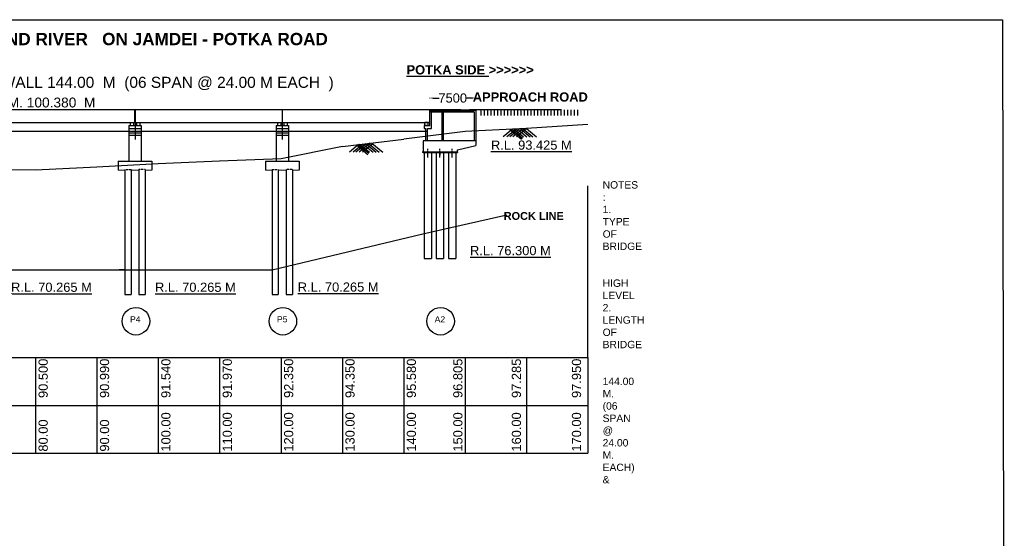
# Model space of a CAD drawing. Extents: x 10355834 to 15597769, y 431926 to 931084.
# Tile 14 of 16: x 10520454 to 10680896, y 728984 to 813450. Entities that reach past the tile are written whole.
import ezdxf

# ---------------------------------------------------------------- set-up
doc = ezdxf.new("R2010")
doc.units = ezdxf.units.MI
doc.header["$MEASUREMENT"] = 0
doc.linetypes.add('CENTER2', pattern=[1.125, 0.75, -0.125, 0.125, -0.125])
doc.linetypes.add('DASHED2', pattern=[0.375, 0.25, -0.125])
for name, color, linetype in [('CHAINAGE', 7, 'Continuous'), ('GROUND_LVL', 114, 'Continuous'), ('TEXT', 3, 'Continuous')]:
    doc.layers.add(name, color=color, linetype=linetype)
doc.styles.get("Standard").update_dxf_attribs({"font": 'arial.ttf', "height": 500})
doc.dimstyles.get("Standard").update_dxf_attribs({"dimscale": 0.507, "dimtxt": 500, "dimasz": 1000, "dimexe": 50, "dimexo": 25, "dimgap": 0.09, "dimtad": 0, "dimtoh": 1, "dimdec": 0, "dimzin": 0, "dimdsep": 46, "dimtxsty": 'Standard', "dimcen": 0.09, "dimclrd": 256, "dimclre": 256, "dimadec": 0, "dimazin": 0, "dimtfac": 1, "dimtdec": 0, "dimtix": 1, "dimtofl": 0, "dimtmove": 0, "dimatfit": 0, "dimfxl": 50, "dimtolj": 1, "dimtzin": 0, "dimlwd": -1, "dimlwe": -1, "dimarcsym": 0})

# ---------------------------------------------------------------- blocks, each defined once
blk = doc.blocks.new('*D261')
at = {"ltscale": 10, "transparency": 16777216}
for p, q in [((10587264, 800689), (10587264, 800715)), ((10587771, 800689), (10588783, 800689)), ((10594257, 800689), (10593246, 800689)), ((10594764, 800689), (10594764, 800715))]:
    blk.add_line(p, q, dxfattribs=at)
for points in [[(10587771, 800774), (10587771, 800605), (10587264, 800689)], [(10594257, 800774), (10594257, 800605), (10594764, 800689)]]:
    blk.add_solid(points, dxfattribs=at)
at = {"layer": 'Defpoints', "color": 0, "ltscale": 10, "transparency": 16777216}
for p in [(10594764, 800689), (10587264, 798795), (10594764, 798795)]:
    blk.add_point(p, dxfattribs=at)
at = {"color": 0, "ltscale": 10, "transparency": 16777216, "insert": (10591014, 800689), "char_height": 500, "width": 2013.4, "attachment_point": 5}
blk.add_mtext('\\A1;{\\H3x;7500}', dxfattribs=at)

msp = doc.modelspace()

# ---------------------------------------------------------------- hatches: boundary and pattern name
at = {"layer": 'CHAINAGE'}
for points in [[(10538619.74, 796720.37), (10538619.74, 796681.37), (10538869.74, 796681.37), (10538869.74, 796720.37)], [(10539619.74, 796720.37), (10539619.74, 796681.37), (10539869.74, 796681.37), (10539869.74, 796720.37)], [(10562619.44, 796720.37), (10562619.44, 796681.37), (10562869.44, 796681.37), (10562869.44, 796720.37)], [(10563619.44, 796720.37), (10563619.44, 796681.37), (10563869.44, 796681.37), (10563869.44, 796720.37)]]:
    msp.add_hatch(color=0, dxfattribs=at).paths.add_polyline_path(points)

# ---------------------------------------------------------------- linework, layer by layer
at = {"color": 1, "ltscale": 10}
for p, q in [((10539244.44, 798795.38), (10539244.44, 793926.1)), ((10539244.74, 798795.38), (10539244.74, 793926.1)), ((10563244.44, 798795.38), (10563244.44, 793926.1)), ((10563244.44, 798795.38), (10563244.44, 793926.1)), ((10587244.44, 798795.42), (10587244.44, 796720.04)), ((10587244.44, 798795.42), (10587244.44, 796720.04))]:
    msp.add_line(p, q, dxfattribs=at)
at = {"color": 0, "ltscale": 10}
for p, q in [((10587244.44, 798795.42), (10587244.44, 797697.94)), ((10594514.44, 798470.42), (10587244.44, 798470.42)), ((10594514.44, 798470.42), (10587244.44, 798470.42)), ((10594514.44, 798390.42), (10587244.44, 798390.42)), ((10594514.44, 798390.42), (10587244.44, 798390.42)), ((10587244.44, 797697.94), (10587244.44, 796720.42)), ((10587264.44, 798720.42), (10587264.44, 798795.42)), ((10592364.44, 798795.42), (10587264.44, 798795.42)), ((10587264.44, 797697.94), (10587264.44, 798795.42)), ((10587264.44, 798795.42), (10594764.44, 798795.42)), ((10587264.44, 798720.42), (10594764.44, 798720.42)), ((10587264.44, 796220.42), (10587264.44, 797697.94)), ((10587564.44, 797697.94), (10587564.44, 798470.42)), ((10587564.44, 796220.42), (10587564.44, 797697.94)), ((10589223.44, 798390.42), (10589223.44, 793720.4)), ((10589473.44, 798390.42), (10589473.44, 793720.4)), ((10594514.44, 798470.42), (10594514.44, 793720.4)), ((10594764.44, 798795.42), (10594764.44, 792970.4)), ((10586764.44, 796220.42), (10586339.44, 796220.42)), ((10586339.44, 796220.42), (10586339.44, 795720.42)), ((10586464.44, 796220.42), (10587264.44, 796220.42)), ((10586489.44, 796220.42), (10586489.44, 796681.42)), ((10587039.44, 796681.42), (10586489.44, 796681.42)), ((10586579.44, 796720.42), (10586579.44, 796681.42)), ((10587064.44, 796720.42), (10586664.44, 796720.42)), ((10586949.44, 796681.42), (10586949.44, 796720.42)), ((10587039.44, 796220.42), (10587039.44, 796681.42)), ((10587064.44, 796720.42), (10587244.44, 796720.42)), ((10586339.44, 795720.42), (10586639.44, 795720.42)), ((10586639.44, 793720.4), (10586639.44, 795720.42)), ((10586889.44, 793720.4), (10586889.44, 795720.42)), ((10586889.44, 793720.4), (10586889.44, 795720.42)), ((10594764.44, 793720.4), (10586189.44, 793720.4)), ((10594764.44, 793720.4), (10586189.44, 793720.4)), ((10586189.44, 793720.4), (10586189.44, 791920.4)), ((10591769.44, 792270.4), (10594764.44, 792970.4)), ((10594764.44, 793720.4), (10594764.44, 792970.4)), ((10586189.44, 791920.4), (10586109.44, 791920.4)), ((10586109.44, 791920.4), (10586109.44, 791840.4)), ((10586189.44, 791840.4), (10586109.44, 791840.4)), ((10586339.44, 791840.4), (10586339.44, 774546.61)), ((10587539.44, 791840.4), (10587539.44, 774546.61)), ((10588339.44, 791840.4), (10588339.44, 774546.61)), ((10589539.44, 791840.4), (10589539.44, 774546.61)), ((10590339.44, 791840.4), (10590339.44, 774546.61)), ((10591539.44, 791840.4), (10591539.44, 774546.61)), ((10591539.44, 791840.4), (10591769.44, 791840.4)), ((10591769.44, 791920.4), (10591769.44, 792270.4)), ((10591769.44, 791920.4), (10591769.44, 791840.4)), ((10586339.44, 774546.61), (10587539.44, 774546.61)), ((10588339.44, 774546.61), (10589539.44, 774546.61)), ((10590339.44, 774546.61), (10591539.44, 774546.61))]:
    msp.add_line(p, q, dxfattribs=at)
at = {"ltscale": 10}
for p, q in [((10538244.74, 796224.37), (10540244.74, 796224.37)), ((10562244.44, 796224.37), (10564244.44, 796224.37)), ((10586664.44, 796720.42), (10586579.44, 796720.42)), ((10587564.44, 795720.42), (10587564.44, 796220.42)), ((10613036.07, 796374.28), (10603036.07, 795709.28)), ((10586764.44, 795229.28), (10499627.34, 795229.28)), ((10593036.07, 795229.28), (10583036.07, 794004.28)), ((10586889.44, 795720.42), (10587564.44, 795720.42)), ((10603036.07, 795709.28), (10593036.07, 795229.28)), ((10573036.07, 792774.28), (10563036.07, 790774.28)), ((10573036.07, 792774.28), (10583036.07, 794004.28)), ((10586189.44, 791920.4), (10591769.44, 791920.4)), ((10586189.44, 791840.4), (10591769.44, 791840.4)), ((10587539.44, 791840.4), (10590339.44, 791840.4)), ((10590339.44, 791840.4), (10587539.44, 791840.4)), ((10587539.44, 791840.4), (10588939.44, 791840.4)), ((10588939.44, 791840.4), (10588939.44, 791392.72)), ((10590339.44, 791840.4), (10588979.44, 791840.4)), ((10533036.07, 789414.28), (10523036.07, 788924.28)), ((10543036.07, 789964.28), (10533036.07, 789414.28)), ((10553036.07, 790394.28), (10543036.07, 789964.28)), ((10563036.07, 790774.28), (10553036.07, 790394.28)), ((10523036.07, 788924.28), (10513036.07, 789014.28)), ((10613036.07, 758415.4), (10613036.07, 786365.4)), ((10586164.44, 778546.83), (10599850.34, 781691.62)), ((10561594.49, 772689.28), (10586164.44, 778546.83)), ((10489594.49, 772689.28), (10561594.49, 772689.28)), ((10537594.79, 772689.28), (10536669.55, 772689.28)), ((10537594.79, 768680.4), (10538594.79, 768680.4)), ((10539894.7, 768680.4), (10540894.7, 768680.4)), ((10561594.49, 768680.4), (10562594.49, 768680.4)), ((10563894.39, 768680.4), (10564894.39, 768680.4))]:
    msp.add_line(p, q, dxfattribs=at)
at = {"color": 0, "linetype": 'CENTER2', "ltscale": 1000}
for p, q in [((10586939.44, 791023.4), (10586939.44, 792392.4)), ((10588939.44, 791023.4), (10588939.44, 792392.4)), ((10590939.44, 791023.4), (10590939.44, 792392.4))]:
    msp.add_line(p, q, dxfattribs=at)
at = {"color": 0, "linetype": 'Continuous', "ltscale": 10}
for centre in [(10539402.23, 764335.04), (10563341.72, 764335.04), (10589046.77, 764335.04)]:
    msp.add_circle(centre, 2239.22, dxfattribs=at)
at = {"layer": 'CHAINAGE', "ltscale": 10}
for p, q in [((10355833.77, 813450.06), (10680614.62, 813450.06)), ((10680614.62, 813450.06), (10680896.49, 641413.68)), ((10587244.44, 798795.42), (10515254.44, 798795.4)), ((10539224.44, 796720.37), (10539224.44, 798795.4)), ((10539244.44, 796720.37), (10539244.44, 798795.4)), ((10515254.44, 796720.54), (10587244.44, 796720.04)), ((10539244.44, 796720.37), (10539244.74, 796720.37)), ((10523036.07, 758415.4), (10523036.07, 742834.41)), ((10533036.07, 758415.4), (10533036.07, 742834.41)), ((10543036.07, 758415.4), (10543036.07, 742834.41)), ((10553036.07, 758415.4), (10553036.07, 742834.41)), ((10563036.07, 758415.4), (10563036.07, 742834.41)), ((10573036.07, 758415.4), (10573036.07, 742834.41)), ((10583036.07, 758415.4), (10583036.07, 742834.41)), ((10593036.07, 758415.4), (10593036.07, 742834.41)), ((10603036.07, 758415.4), (10603036.07, 742834.41)), ((10613036.07, 758415.4), (10613036.07, 742834.41)), ((10413036.07, 750624.85), (10613036.07, 750624.85)), ((10413036.07, 742834.41), (10613036.07, 742834.41))]:
    msp.add_line(p, q, dxfattribs=at)
at = {"layer": 'CHAINAGE', "linetype": 'Continuous'}
msp.add_line((10594744.74, 798795.37), (10593752.8, 798795.37), dxfattribs=at)
at = {"layer": 'CHAINAGE', "color": 0, "linetype": 'Continuous', "ltscale": 10}
for p, q in [((10593993.64, 798795.41), (10593993.64, 798795.37)), ((10608734.14, 798795.41), (10594752.8, 798795.37)), ((10595622.64, 798795.41), (10595622.64, 797848.25)), ((10596165.64, 798795.41), (10596165.64, 797848.25)), ((10596708.64, 798795.41), (10596708.64, 797848.25)), ((10597251.64, 798795.41), (10597251.64, 797848.25)), ((10597794.64, 798795.41), (10597794.64, 797848.25)), ((10598337.64, 798795.41), (10598337.64, 797848.25)), ((10598880.64, 798795.41), (10598880.64, 797848.25)), ((10599423.64, 798795.41), (10599423.64, 797848.25)), ((10599966.64, 798795.41), (10599966.64, 797848.25)), ((10600509.64, 798795.41), (10600509.64, 797848.25)), ((10601052.64, 798795.41), (10601052.64, 797848.25)), ((10601595.64, 798795.41), (10601595.64, 797848.25)), ((10602138.64, 798795.41), (10602138.64, 797848.25)), ((10602681.64, 798795.41), (10602681.64, 797848.25)), ((10603224.64, 798795.41), (10603224.64, 797848.25)), ((10603767.64, 798795.41), (10603767.64, 797848.25)), ((10604310.64, 798795.41), (10604310.64, 797848.25)), ((10604853.64, 798795.41), (10604853.64, 797848.25)), ((10605396.64, 798795.41), (10605396.64, 797848.25)), ((10605939.64, 798795.41), (10605939.64, 797848.25)), ((10606482.64, 798795.41), (10606482.64, 797848.25)), ((10607025.64, 798795.41), (10607025.64, 797848.25)), ((10607568.64, 798795.41), (10607568.64, 797848.25)), ((10608111.64, 798795.41), (10608111.64, 797848.25)), ((10608654.64, 798795.41), (10608654.64, 797848.25)), ((10609197.64, 798795.41), (10609197.64, 797848.25)), ((10609740.64, 798795.41), (10609740.64, 797848.25)), ((10610283.64, 798795.41), (10610283.64, 797848.25)), ((10610826.64, 798795.41), (10610826.64, 797848.25)), ((10611369.64, 798795.41), (10611369.64, 797848.25))]:
    msp.add_line(p, q, dxfattribs=at)
at = {"layer": 'CHAINAGE', "color": 0}
for p, q in [((10538244.74, 796224.37), (10538244.74, 792591.62)), ((10538469.74, 796681.37), (10538469.74, 796224.37)), ((10538469.74, 796681.37), (10539019.74, 796681.37)), ((10538619.74, 796681.37), (10538619.74, 796720.37)), ((10538869.74, 796681.37), (10538869.74, 796720.37)), ((10539019.74, 796681.37), (10539019.74, 796224.37)), ((10539469.74, 796681.37), (10540019.74, 796681.37)), ((10539469.74, 796681.37), (10539469.74, 796224.37)), ((10539619.74, 796681.37), (10539619.74, 796720.37)), ((10539869.74, 796681.37), (10539869.74, 796720.37)), ((10540019.74, 796681.37), (10540019.74, 796224.37)), ((10540244.74, 796224.37), (10540244.74, 792586.67)), ((10562244.44, 796224.37), (10562244.44, 792591.62)), ((10562469.44, 796681.37), (10562469.44, 796224.37)), ((10562469.44, 796681.37), (10563019.44, 796681.37)), ((10562619.44, 796681.37), (10562619.44, 796720.37)), ((10562869.44, 796681.37), (10562869.44, 796720.37)), ((10563019.44, 796681.37), (10563019.44, 796224.37)), ((10563469.44, 796681.37), (10564019.44, 796681.37)), ((10563469.44, 796681.37), (10563469.44, 796224.37)), ((10563619.44, 796681.37), (10563619.44, 796720.37)), ((10563869.44, 796681.37), (10563869.44, 796720.37)), ((10564019.44, 796681.37), (10564019.44, 796224.37)), ((10564244.44, 796224.37), (10564244.44, 792586.67)), ((10538244.74, 795724.37), (10540244.74, 795724.37)), ((10538244.74, 795024.37), (10540244.74, 795024.37)), ((10538244.74, 794624.37), (10540244.74, 794624.37)), ((10562244.44, 795724.37), (10564244.44, 795724.37)), ((10562244.44, 795024.37), (10564244.44, 795024.37)), ((10562244.44, 794624.37), (10564244.44, 794624.37)), ((10538244.74, 792591.62), (10538244.74, 792244.8)), ((10562244.44, 792591.62), (10562244.44, 792244.8)), ((10538244.74, 792244.8), (10538244.74, 791006.96)), ((10538244.74, 791006.96), (10538244.74, 790424.21)), ((10540244.74, 792586.67), (10540244.74, 792244.8)), ((10540244.74, 792244.8), (10540244.74, 791006.96)), ((10540244.74, 791006.96), (10540244.74, 790424.21)), ((10562244.44, 792244.8), (10562244.44, 791006.96)), ((10562244.44, 791006.96), (10562244.44, 790424.21)), ((10564244.44, 792586.67), (10564244.44, 792244.8)), ((10564244.44, 792244.8), (10564244.44, 791006.96)), ((10564244.44, 791006.96), (10564244.44, 790424.21))]:
    msp.add_line(p, q, dxfattribs=at)
at = {"layer": 'CHAINAGE', "color": 0, "linetype": 'Continuous'}
for p, q in [((10538244.74, 792244.8), (10538244.74, 790424.21)), ((10540244.74, 791741.62), (10540244.74, 790424.21)), ((10562244.44, 792244.8), (10562244.44, 790424.21)), ((10564244.44, 791741.62), (10564244.44, 790424.21)), ((10536494.76, 790424.21), (10541994.77, 790424.21)), ((10536494.76, 790424.21), (10536494.76, 788924.28)), ((10541994.77, 790424.21), (10541994.77, 788924.28)), ((10560494.46, 790424.21), (10565994.47, 790424.21)), ((10560494.46, 790424.21), (10560494.46, 788924.28)), ((10565994.47, 790424.21), (10565994.47, 788924.28)), ((10537594.79, 789049.34), (10537594.79, 768680.4)), ((10538594.79, 789049.34), (10538594.79, 768680.4)), ((10539894.7, 789049.34), (10539894.7, 768680.4)), ((10540894.7, 789049.34), (10540894.7, 768680.4)), ((10561594.49, 789049.34), (10561594.49, 768680.4)), ((10562594.49, 789049.34), (10562594.49, 768680.4)), ((10563894.39, 789049.34), (10563894.39, 768680.4)), ((10564894.39, 789049.34), (10564894.39, 768680.4))]:
    msp.add_line(p, q, dxfattribs=at)
at = {"layer": 'CHAINAGE', "color": 0, "linetype": 'Continuous', "lineweight": 5}
for p, q in [((10536494.76, 788924.28), (10537594.84, 788924.28)), ((10538594.89, 788924.28), (10539894.1, 788924.28)), ((10540894.7, 788924.28), (10541994.77, 788924.28)), ((10560494.46, 788924.28), (10561594.53, 788924.28)), ((10562594.59, 788924.28), (10563893.79, 788924.28)), ((10564894.39, 788924.28), (10565994.47, 788924.28))]:
    msp.add_line(p, q, dxfattribs=at)
at = {"layer": 'CHAINAGE', "color": 0, "linetype": 'DASHED2', "ltscale": 50}
for p, q in [((10537594.79, 789049.34), (10538594.89, 789049.34)), ((10540894.7, 789049.34), (10539894.1, 789049.34)), ((10561594.49, 789049.34), (10562594.59, 789049.34)), ((10564894.39, 789049.34), (10563893.79, 789049.34))]:
    msp.add_line(p, q, dxfattribs=at)
at = {"layer": 'CHAINAGE', "color": 0, "ltscale": 10}
msp.add_line((10413036.07, 758415.4), (10613036.07, 758415.4), dxfattribs=at)
at = {"layer": 'GROUND_LVL', "color": 0}
for p, q in [((10600760.75, 795600.06), (10599252.2, 794356.32)), ((10601386.97, 795630.12), (10599841.96, 794356.32)), ((10601879.5, 795653.76), (10600305.82, 794356.32)), ((10600315.89, 795578.71), (10602236.52, 793995.22)), ((10600663.5, 795595.39), (10602385.38, 794175.77)), ((10602433.6, 795680.36), (10600827.66, 794356.32)), ((10601011.11, 795612.08), (10602534.24, 794356.32)), ((10603036.07, 795709.28), (10601395.05, 794356.32)), ((10601547.29, 795637.81), (10603101.63, 794356.32)), ((10602040.42, 795661.48), (10603623.47, 794356.32)), ((10602478.76, 795682.52), (10604087.33, 794356.32)), ((10603036.07, 795709.28), (10604677.09, 794356.32)), ((10575669.51, 793098.19), (10574192.68, 791880.6)), ((10576362.69, 793183.45), (10574782.44, 791880.6)), ((10576905.13, 793248.24), (10575246.3, 791880.6)), ((10575315.07, 793054.59), (10577177.01, 791519.5)), ((10575635.16, 793093.96), (10577325.86, 791700.05)), ((10577521.23, 793325.95), (10575768.14, 791880.6)), ((10575832.8, 793234.3), (10575833.7, 793233.55)), ((10575834.63, 793234.32), (10575833.7, 793233.55)), ((10575955.25, 793133.33), (10577474.72, 791880.6)), ((10577976.56, 793233.55), (10576335.54, 791880.6)), ((10576448.99, 793194.06), (10578042.12, 791880.6)), ((10576905.13, 793248.24), (10578563.96, 791880.6)), ((10577306.73, 793299.57), (10579027.81, 791880.6)), ((10577819.93, 793362.69), (10579617.58, 791880.6)), ((10550653.08, 790358.91), (10550652.15, 790358.14))]:
    msp.add_line(p, q, dxfattribs=at)

# ---------------------------------------------------------------- texts
at = {"ltscale": 10, "char_height": 996.094, "width": 9424.4893, "attachment_point": 1}
for s, insert in [('P4', (10538433.53, 765152.83)), ('P5', (10562373.02, 765152.83))]:
    msp.add_mtext(s, dxfattribs=dict(at, insert=insert))
at = {"ltscale": 10, "insert": (10588078.07, 765152.83), "char_height": 996.094, "attachment_point": 1}
msp.add_mtext('A2', dxfattribs=at)
at = {"layer": 'CHAINAGE', "color": 0}
for s, insert, char_height, width, attachment_point in [('{\\fArial|b1|i0|c0|p34;G.A.D FOR THE CONST. OF H.L. BRIDGE ACROSS REHAND RIVER   ON JAMDEI - POTKA ROAD}', (10506493.63, 811298.79), 2000, 227272.6728, 2), ('{\\fArial|b1|i0|c0|p34;\\LPOTKA SIDE\\l >>>>>>}', (10583491.11, 806037.94), 1500, 61291.6341, 1), ('{\\fArial|b1|i0|c0|p34;\\H0.57143x;APPROACH ROAD\\H0.65x; \\H2.6922x; }', (10603657.47, 801613.24), 2625, 246718.2456, 2), ('{\\LR.L. 93.425 M}', (10597248.36, 793774.06), 1500, 18547.5709, 1), ('NOTES :\\P1. TYPE OF BRIDGE ^I^I^IHIGH LEVEL  \\P2. LENGTH OF BRIDGE^I^I^I144.00 M.  (06 SPAN @ 24.00 M. EACH) &\\P^I ^I^I^I^I^I^I02 NOS ABUTMENT @ 7.50 M EACH\\P3. OVERALL WIDTH  ^I^I^I8.40 M.\\P4. CARRIAGE WAY^I^I^I7.50 M.\\P5. FORMATION LEVEL^I^I^IR.L. 100.380 M.\\P6. SOFFIT LEVEL^I^I^I^IR.L.   98.305 M.^I^I^I^I\\P7. H.F.L.^I^I^I^I^IR.L.   96.805 M.\\P8. L.W.L./L.B.L.                                     ^IR.L.  90.800 M / R.L. 90.500 M \\P9. DESIGN DISCHARGE                    ^I         2388.56 CUMECS\\P10. DESIGN VELOCITY                     ^I         4.190 M/SEC  \\P11. CATCHMENT AREA^I^I^I         632.940 Sq-KM. \\P12. TYPE OF FOUNDATION^I^I PILE FOUNDATION\\P13. FOUNDATION LEVEL^I^I^I^I\\P^I^I^I ^I^IA. ABUTMENT^I^IA1 - R.L. 76.300 M & A2 - R.L. 76.300 M\\P^I^I ^I^IB. PIER^I^I^IP1 TO  P5  R.L. 70.265 M \\P                                                 \\P^I\\P^I^I14. TYPE OF SUBSTRUCTURE^IR.C.C. SOLID CIRCULAR PIER\\P15. TYPE OF SUPER STRUCTURE^IR.C.C. T-BEAM\\P16. TYPE OF ABUTMENT^I^IR.C.C. BOX TYPE\\P17. DESIGN LOAD^I^I^I^IONE LANE CLASS 70R LOADING OR TWO \\P^I^I ^I^I^I^I^I^ILANE OF CLASS A AS PER I.R.C. 6-2014\\P ^I^I^I^I^I^IWHICHEVER PRODUCES SEVER EFFECT.\\P18. EXPANSION JOINT^I^I^ISTRIP SEAL  EXPANSION  JOINT.\\P19. TYPE OF BEARING^I^I^IELASTOMERIC NEOPRENE BEARING.\\P20. RAILING^I^I^I^I^ICRASH BARRIER AS PER APPROVED \\P                                                              STRUCTURAL DRAWING. \\P ^I^I^I^I^I^I', (10615446.3, 787147.69), 1200, 39.7351, 1), ('{\\fArial|b1|i0|c0|p34;\\H0.57143x;ROCK LINE\\H0.65x; \\H2.6922x; }', (10604220.22, 782126.9), 2231.25, 209710.5087, 2), ('{\\LR.L. 76.300 M}', (10593835.97, 776595.12), 1500, 18547.5709, 1), ('{\\LR.L. 70.265 M}', (10519047.22, 770627.55), 1500, 18547.5709, 1), ('{\\LR.L. 70.265 M}', (10542506.3, 770627.55), 1500, 18547.5709, 1), ('{\\LR.L. 70.265 M}', (10565767.35, 770653.33), 1500, 18547.5709, 1)]:
    msp.add_mtext(s, dxfattribs=dict(at, insert=insert, char_height=char_height, width=width, attachment_point=attachment_point))
at = {"layer": 'CHAINAGE', "color": 0, "char_height": 1500, "width": 36219.0408, "attachment_point": 1, "rotation": 90}
for s, insert in [('  80.00      90.500', (10523526.65, 741934.84)), ('  90.00      90.990', (10533526.65, 741934.84)), ('  100.00    91.540', (10543526.65, 741934.84)), ('  110.00    91.970', (10553526.65, 741934.84)), ('  120.00    92.350', (10563526.65, 741934.84)), ('  130.00    94.350', (10573526.65, 741934.84)), ('  140.00    95.580', (10583526.65, 741934.84)), ('  150.00    96.805', (10591100.26, 741934.84)), ('  160.00    97.285', (10600640.43, 741934.84)), ('  170.00    97.950', (10610431.66, 741934.84))]:
    msp.add_mtext(s, dxfattribs=dict(at, insert=insert))
at = {"layer": 'TEXT', "color": 0, "attachment_point": 1}
for s, insert, char_height, width in [('LENGTH OF BRIDGE BETWEEN FACE OF DIRT WALL 144.00  M  (06 SPAN @ 24.00 M EACH  )', (10460654.84, 804149.48), 1800, 128252.4127), ('FORMATION LEVEL RL  M. 100.380  M', (10492795.6, 800762.4), 1600, 51871.0083)]:
    msp.add_mtext(s, dxfattribs=dict(at, insert=insert, char_height=char_height, width=width))

# ---------------------------------------------------------------- dimensions: what is measured, and where the dimension line sits
at = {"ltscale": 10}
dim = msp.add_linear_dim(base=(10594764.44, 800689.38), p1=(10587264.44, 798795.42), p2=(10594764.44, 798795.42), text='{\\H3x;<>}', dimstyle='Standard', override={"dimfxl": 0.25, "dimfxlon": 1}, dxfattribs=at)
dim.commit()
dim.dimension.update_dxf_attribs({"geometry": '*D261', "text_midpoint": (10591014.44, 800689.38)})

doc.saveas('drawing.dxf')
